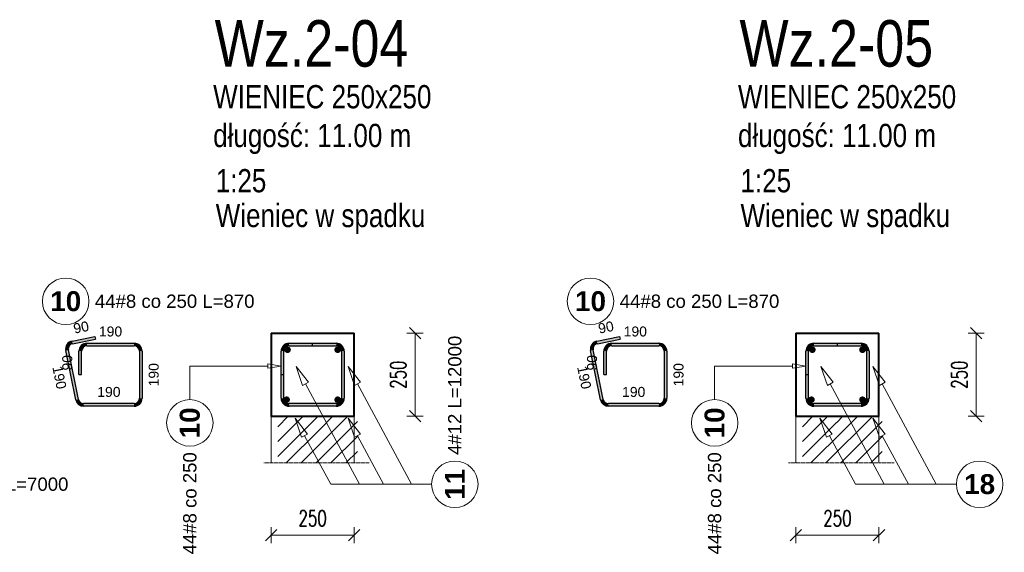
# Model space of a CAD drawing. Extents: x -1474 to 1682781, y -676111 to 75879.
# Tile 7 of 12: x 1671569 to 1674531, y -674091 to -672487. Entities that reach past the tile are written whole.
import ezdxf

# ---------------------------------------------------------------- set-up
doc = ezdxf.new("R2010")
doc.units = 0
doc.header["$LTSCALE"] = 10
doc.header["$MEASUREMENT"] = 0
doc.linetypes.add('HIDDEN', pattern=[0.375, 0.25, -0.125])
for name, color, linetype, lineweight in [('P-Linia1', 3, 'Continuous', 40), ('P-Linia3', 6, 'Continuous', 60), ('P-Linia4', 253, 'Continuous', 5), ('P-Przerywana', 13, 'HIDDEN', 9), ('P-Szraf', 251, 'Continuous', 5), ('P-Wymiar', 254, 'Continuous', 9), ('RCAD_deskowanie', 3, 'Continuous', 40)]:
    doc.layers.add(name, color=color, linetype=linetype, lineweight=lineweight)
for name, color, linetype in [('RCAD_kształt pręta', 7, 'Continuous'), ('RCAD_opis kształtu pręta', 7, 'Continuous'), ('RCAD_opis rozkładu', 7, 'Continuous'), ('RCAD_pręt wyrzucony', 130, 'Continuous'), ('RCAD_pręty punktowe', 7, 'Continuous')]:
    doc.layers.add(name, color=color, linetype=linetype)
doc.styles.add('ROMANS', font='romans.shx', dxfattribs={"width": 0.7})
doc.styles.add('SIMPLEX', font='arial.ttf', dxfattribs={"width": 0.8})
doc.styles.add('style1', font='arial.ttf')
doc.styles.add('style3', font='arialbd.ttf')
doc.dimstyles.new('A25', dxfattribs={"dimscale": 27, "dimtxt": 1.75, "dimasz": 0.05, "dimexe": 0, "dimexo": 0, "dimgap": 1, "dimtad": 1, "dimdec": 4, "dimrnd": 0.1, "dimdsep": 46, "dimtxsty": 'ROMANS', "dimblk": '[[[[[[[[', "dimcen": 2, "dimdle": 2, "dimse1": 1, "dimse2": 1, "dimclrd": 256, "dimclrt": 1, "dimadec": 0, "dimazin": 0, "dimtfac": 1, "dimtdec": 4, "dimtix": 1, "dimtmove": 2, "dimatfit": 3, "dimldrblk": '[[[[[[[[', "dimfxl": 0, "dimtvp": 0.6, "dimtolj": 1, "dimlwd": -1, "dimarcsym": 0})

# ---------------------------------------------------------------- blocks, each defined once
blk = doc.blocks.new('[[[[[[[[')
at = {"layer": 'P-Wymiar'}
for p, q in [((-12.7, -12.7), (12.7, 12.7)), ((0, 0), (-4.6, 0)), ((0, 18), (0, -18))]:
    blk.add_line(p, q, dxfattribs=at)
blk = doc.blocks.new('*D157')
at = {"layer": 'Defpoints', "color": 0, "transparency": 16777216}
for p in [(1672466, -673431.2), (1672758.3, -673431.2), (1672359.5, -673681.2)]:
    blk.add_point(p, dxfattribs=at)
at = {"layer": 'P-Wymiar', "transparency": 16777216}
blk.add_line((1672758.3, -673679.9), (1672758.3, -673432.6), dxfattribs=at)
at = {"layer": 'P-Wymiar', "transparency": 16777216, "xscale": 1.35, "yscale": 1.35, "zscale": 1.35}
for p, rotation in [((1672758.3, -673431.2), 90), ((1672758.3, -673681.2), 270)]:
    blk.add_blockref('[[[[[[[[', p, dxfattribs=dict(at, rotation=rotation))
at = {"layer": 'P-Wymiar', "color": 1, "transparency": 16777216, "insert": (1672707.6, -673556.2), "char_height": 47.25, "attachment_point": 5, "rotation": 90, "style": 'ROMANS'}
blk.add_mtext('\\A1;250', dxfattribs=at)
blk = doc.blocks.new('*D158')
at = {"layer": 'Defpoints', "color": 0, "transparency": 16777216}
for p in [(1672325.2, -673751.6), (1672575.2, -673751.6), (1672575.2, -674039.1)]:
    blk.add_point(p, dxfattribs=at)
at = {"layer": 'P-Wymiar', "transparency": 16777216}
blk.add_line((1672326.6, -674039.1), (1672573.9, -674039.1), dxfattribs=at)
at = {"layer": 'P-Wymiar', "transparency": 16777216, "xscale": 1.35, "yscale": 1.35, "zscale": 1.35, "rotation": 180}
blk.add_blockref('[[[[[[[[', (1672325.2, -674039.1), dxfattribs=at)
at = {"layer": 'P-Wymiar', "transparency": 16777216, "xscale": 1.35, "yscale": 1.35, "zscale": 1.35}
blk.add_blockref('[[[[[[[[', (1672575.2, -674039.1), dxfattribs=at)
at = {"layer": 'P-Wymiar', "color": 1, "transparency": 16777216, "insert": (1672450.2, -673988.4), "char_height": 47.25, "attachment_point": 5, "style": 'ROMANS'}
blk.add_mtext('\\A1;250', dxfattribs=at)
blk = doc.blocks.new('*D159')
at = {"layer": 'Defpoints', "color": 0, "transparency": 16777216}
for p in [(1674153.7, -673431.2), (1674446, -673431.2), (1674047.2, -673681.2)]:
    blk.add_point(p, dxfattribs=at)
at = {"layer": 'P-Wymiar', "transparency": 16777216}
blk.add_line((1674446, -673679.9), (1674446, -673432.6), dxfattribs=at)
at = {"layer": 'P-Wymiar', "transparency": 16777216, "xscale": 1.35, "yscale": 1.35, "zscale": 1.35}
for p, rotation in [((1674446, -673431.2), 90), ((1674446, -673681.2), 270)]:
    blk.add_blockref('[[[[[[[[', p, dxfattribs=dict(at, rotation=rotation))
at = {"layer": 'P-Wymiar', "color": 1, "transparency": 16777216, "insert": (1674395.4, -673556.2), "char_height": 47.25, "attachment_point": 5, "rotation": 90, "style": 'ROMANS'}
blk.add_mtext('\\A1;250', dxfattribs=at)
blk = doc.blocks.new('*D160')
at = {"layer": 'Defpoints', "color": 0, "transparency": 16777216}
for p in [(1673903.7, -673751.6), (1674153.7, -673751.6), (1674153.7, -674039.1)]:
    blk.add_point(p, dxfattribs=at)
at = {"layer": 'P-Wymiar', "transparency": 16777216}
blk.add_line((1673905.1, -674039.1), (1674152.4, -674039.1), dxfattribs=at)
at = {"layer": 'P-Wymiar', "transparency": 16777216, "xscale": 1.35, "yscale": 1.35, "zscale": 1.35, "rotation": 180}
blk.add_blockref('[[[[[[[[', (1673903.7, -674039.1), dxfattribs=at)
at = {"layer": 'P-Wymiar', "transparency": 16777216, "xscale": 1.35, "yscale": 1.35, "zscale": 1.35}
blk.add_blockref('[[[[[[[[', (1674153.7, -674039.1), dxfattribs=at)
at = {"layer": 'P-Wymiar', "color": 1, "transparency": 16777216, "insert": (1674028.7, -673988.4), "char_height": 47.25, "attachment_point": 5, "style": 'ROMANS'}
blk.add_mtext('\\A1;250', dxfattribs=at)

msp = doc.modelspace()

# ---------------------------------------------------------------- hatches: boundary and pattern name
at = {"layer": 'P-Szraf'}
h = msp.add_hatch(dxfattribs=at)
h.set_pattern_fill('ANSI31', color=256, scale=10)
h.set_pattern_definition([(45, (1101.763, -25221.298), (-22.4506403, 22.4506403), [])])
h.paths.add_polyline_path([(1672585.22769, -673681.21619), (1672428.51044, -673681.21619), (1672471.13041, -673721.98307), (1672576.25122, -673821.95338), (1672585.22769, -673821.95338)])
h.paths.add_polyline_path([(1672345.22769, -673681.21619), (1672345.22769, -673821.95338), (1672576.25122, -673821.95338), (1672471.13041, -673721.98307), (1672428.0897, -673681.21619)])
h = msp.add_hatch(dxfattribs=at)
h.set_pattern_fill('ANSI31', color=256, scale=10)
h.set_pattern_definition([(45, (2680.256, -25221.298), (-22.4506403, 22.4506403), [])])
h.paths.add_polyline_path([(1674163.71994, -673681.21619), (1674007.00269, -673681.21619), (1674049.62265, -673721.98307), (1674154.74347, -673821.95338), (1674163.71994, -673821.95338)])
h.paths.add_polyline_path([(1673923.71994, -673681.21619), (1673923.71994, -673821.95338), (1674154.74347, -673821.95338), (1674049.62265, -673721.98307), (1674006.58195, -673681.21619)])
at = {"layer": 'RCAD_kształt pręta'}
h = msp.add_hatch(color=4, dxfattribs=at)
edge = h.paths.add_edge_path(flags=0)
edge.add_line((1672379.22769, -673461.21619), (1672379.22769, -673469.21619))
edge.add_arc((1672379.22769, -673485.21619), 16, 90, 180)
edge.add_line((1672363.22769, -673485.21619), (1672355.22769, -673485.21619))
edge.add_arc((1672379.22769, -673485.21619), 24, 450, 540, ccw=False)
h = msp.add_hatch(color=4, dxfattribs=at)
edge = h.paths.add_edge_path(flags=0)
edge.add_line((1672379.22769, -673461.21619), (1672379.22769, -673469.21619))
edge.add_arc((1672379.22769, -673485.21619), 16, 90, 180)
edge.add_line((1672363.22769, -673485.21619), (1672355.22769, -673485.21619))
edge.add_arc((1672379.22769, -673485.21619), 24, 450, 540, ccw=False)
for points in [[(1672379.22769, -673469.21619), (1672379.22769, -673461.21619), (1672521.22769, -673461.21619), (1672521.22769, -673469.21619)], [(1672379.22769, -673469.21619), (1672379.22769, -673461.21619), (1672449.22769, -673461.21619), (1672449.22769, -673469.21619)], [(1673957.71994, -673469.21619), (1673957.71994, -673461.21619), (1674099.71994, -673461.21619), (1674099.71994, -673469.21619)], [(1673957.71994, -673469.21619), (1673957.71994, -673461.21619), (1674027.71994, -673461.21619), (1674027.71994, -673469.21619)], [(1672363.22769, -673555.21619), (1672355.22769, -673555.21619), (1672355.22769, -673485.21619), (1672363.22769, -673485.21619)], [(1672363.22769, -673627.21619), (1672355.22769, -673627.21619), (1672355.22769, -673485.21619), (1672363.22769, -673485.21619)], [(1672537.22769, -673485.21619), (1672545.22769, -673485.21619), (1672545.22769, -673627.21619), (1672537.22769, -673627.21619)], [(1673941.71994, -673555.21619), (1673933.71994, -673555.21619), (1673933.71994, -673485.21619), (1673941.71994, -673485.21619)], [(1673941.71994, -673627.21619), (1673933.71994, -673627.21619), (1673933.71994, -673485.21619), (1673941.71994, -673485.21619)], [(1674115.71994, -673485.21619), (1674123.71994, -673485.21619), (1674123.71994, -673627.21619), (1674115.71994, -673627.21619)], [(1672521.22769, -673643.21619), (1672521.22769, -673651.21619), (1672379.22769, -673651.21619), (1672379.22769, -673643.21619)], [(1674099.71994, -673643.21619), (1674099.71994, -673651.21619), (1673957.71994, -673651.21619), (1673957.71994, -673643.21619)]]:
    msp.add_hatch(color=4, dxfattribs=at).paths.add_polyline_path(points, flags=0)
h = msp.add_hatch(color=4, dxfattribs=at)
edge = h.paths.add_edge_path(flags=0)
edge.add_line((1672545.22769, -673485.21619), (1672537.22769, -673485.21619))
edge.add_arc((1672521.22769, -673485.21619), 16, 0, 90)
edge.add_line((1672521.22769, -673469.21619), (1672521.22769, -673461.21619))
edge.add_arc((1672521.22769, -673485.21619), 24, 360, 450, ccw=False)
h = msp.add_hatch(color=4, dxfattribs=at)
edge = h.paths.add_edge_path(flags=0)
edge.add_line((1673957.71994, -673461.21619), (1673957.71994, -673469.21619))
edge.add_arc((1673957.71994, -673485.21619), 16, 90, 180)
edge.add_line((1673941.71994, -673485.21619), (1673933.71994, -673485.21619))
edge.add_arc((1673957.71994, -673485.21619), 24, 450, 540, ccw=False)
h = msp.add_hatch(color=4, dxfattribs=at)
edge = h.paths.add_edge_path(flags=0)
edge.add_line((1673957.71994, -673461.21619), (1673957.71994, -673469.21619))
edge.add_arc((1673957.71994, -673485.21619), 16, 90, 180)
edge.add_line((1673941.71994, -673485.21619), (1673933.71994, -673485.21619))
edge.add_arc((1673957.71994, -673485.21619), 24, 450, 540, ccw=False)
h = msp.add_hatch(color=4, dxfattribs=at)
edge = h.paths.add_edge_path(flags=0)
edge.add_line((1674123.71994, -673485.21619), (1674115.71994, -673485.21619))
edge.add_arc((1674099.71994, -673485.21619), 16, 0, 90)
edge.add_line((1674099.71994, -673469.21619), (1674099.71994, -673461.21619))
edge.add_arc((1674099.71994, -673485.21619), 24, 360, 450, ccw=False)
h = msp.add_hatch(color=4, dxfattribs=at)
edge = h.paths.add_edge_path(flags=0)
edge.add_line((1672355.22769, -673627.21619), (1672363.22769, -673627.21619))
edge.add_arc((1672379.22769, -673627.21619), 16, 180, 270)
edge.add_line((1672379.22769, -673643.21619), (1672379.22769, -673651.21619))
edge.add_arc((1672379.22769, -673627.21619), 24, 540, 630, ccw=False)
h = msp.add_hatch(color=4, dxfattribs=at)
edge = h.paths.add_edge_path(flags=0)
edge.add_line((1672521.22769, -673651.21619), (1672521.22769, -673643.21619))
edge.add_arc((1672521.22769, -673627.21619), 16, -90, 0)
edge.add_line((1672537.22769, -673627.21619), (1672545.22769, -673627.21619))
edge.add_arc((1672521.22769, -673627.21619), 24, 270, 360, ccw=False)
h = msp.add_hatch(color=4, dxfattribs=at)
edge = h.paths.add_edge_path(flags=0)
edge.add_line((1673933.71994, -673627.21619), (1673941.71994, -673627.21619))
edge.add_arc((1673957.71994, -673627.21619), 16, 180, 270)
edge.add_line((1673957.71994, -673643.21619), (1673957.71994, -673651.21619))
edge.add_arc((1673957.71994, -673627.21619), 24, 540, 630, ccw=False)
h = msp.add_hatch(color=4, dxfattribs=at)
edge = h.paths.add_edge_path(flags=0)
edge.add_line((1674099.71994, -673651.21619), (1674099.71994, -673643.21619))
edge.add_arc((1674099.71994, -673627.21619), 16, -90, 0)
edge.add_line((1674115.71994, -673627.21619), (1674123.71994, -673627.21619))
edge.add_arc((1674099.71994, -673627.21619), 24, 270, 360, ccw=False)
at = {"layer": 'RCAD_pręt wyrzucony'}
for points in [[(1671728.1506, -673462.71394), (1671726.56125, -673454.8734), (1671795.16591, -673440.96655), (1671796.75526, -673448.80708)], [(1673306.64285, -673462.71394), (1673305.05349, -673454.8734), (1673373.65815, -673440.96655), (1673375.24751, -673448.80708)], [(1671745.81579, -673630.3949), (1671737.97526, -673631.98426), (1671707.80771, -673483.16307), (1671715.64824, -673481.57371)], [(1671771.3449, -673469.21619), (1671771.3449, -673461.21619), (1671913.3449, -673461.21619), (1671913.3449, -673469.21619)], [(1673324.30804, -673630.3949), (1673316.46751, -673631.98426), (1673286.29996, -673483.16307), (1673294.14049, -673481.57371)], [(1673349.83715, -673469.21619), (1673349.83715, -673461.21619), (1673491.83715, -673461.21619), (1673491.83715, -673469.21619)], [(1671755.3449, -673555.21619), (1671747.3449, -673555.21619), (1671747.3449, -673485.21619), (1671755.3449, -673485.21619)], [(1671929.3449, -673485.21619), (1671937.3449, -673485.21619), (1671937.3449, -673627.21619), (1671929.3449, -673627.21619)], [(1673333.83715, -673555.21619), (1673325.83715, -673555.21619), (1673325.83715, -673485.21619), (1673333.83715, -673485.21619)], [(1673507.83715, -673485.21619), (1673515.83715, -673485.21619), (1673515.83715, -673627.21619), (1673507.83715, -673627.21619)], [(1671913.3449, -673643.21619), (1671913.3449, -673651.21619), (1671761.49686, -673651.21619), (1671761.49686, -673643.21619)], [(1673491.83715, -673643.21619), (1673491.83715, -673651.21619), (1673339.98911, -673651.21619), (1673339.98911, -673643.21619)]]:
    msp.add_hatch(color=4, dxfattribs=at).paths.add_polyline_path(points, flags=0)
h = msp.add_hatch(color=4, dxfattribs=at)
edge = h.paths.add_edge_path(flags=0)
edge.add_line((1671726.56125, -673454.8734), (1671728.1506, -673462.71394))
edge.add_arc((1671731.32931, -673478.395), 16, -258.5408441, -168.5408441)
edge.add_line((1671715.64824, -673481.57371), (1671707.80771, -673483.16307))
edge.add_arc((1671731.32931, -673478.395), 24, 101.4591559, 191.4591559, ccw=False)
h = msp.add_hatch(color=4, dxfattribs=at)
edge = h.paths.add_edge_path(flags=0)
edge.add_line((1671771.3449, -673461.21619), (1671771.3449, -673469.21619))
edge.add_arc((1671771.3449, -673485.21619), 16, 90, 180)
edge.add_line((1671755.3449, -673485.21619), (1671747.3449, -673485.21619))
edge.add_arc((1671771.3449, -673485.21619), 24, 450, 540, ccw=False)
h = msp.add_hatch(color=4, dxfattribs=at)
edge = h.paths.add_edge_path(flags=0)
edge.add_line((1671937.3449, -673485.21619), (1671929.3449, -673485.21619))
edge.add_arc((1671913.3449, -673485.21619), 16, 0, 90)
edge.add_line((1671913.3449, -673469.21619), (1671913.3449, -673461.21619))
edge.add_arc((1671913.3449, -673485.21619), 24, 360, 450, ccw=False)
h = msp.add_hatch(color=4, dxfattribs=at)
edge = h.paths.add_edge_path(flags=0)
edge.add_line((1673305.05349, -673454.8734), (1673306.64285, -673462.71394))
edge.add_arc((1673309.82156, -673478.395), 16, -258.5408441, -168.5408441)
edge.add_line((1673294.14049, -673481.57371), (1673286.29996, -673483.16307))
edge.add_arc((1673309.82156, -673478.395), 24, 101.4591559, 191.4591559, ccw=False)
h = msp.add_hatch(color=4, dxfattribs=at)
edge = h.paths.add_edge_path(flags=0)
edge.add_line((1673349.83715, -673461.21619), (1673349.83715, -673469.21619))
edge.add_arc((1673349.83715, -673485.21619), 16, 90, 180)
edge.add_line((1673333.83715, -673485.21619), (1673325.83715, -673485.21619))
edge.add_arc((1673349.83715, -673485.21619), 24, 450, 540, ccw=False)
h = msp.add_hatch(color=4, dxfattribs=at)
edge = h.paths.add_edge_path(flags=0)
edge.add_line((1673515.83715, -673485.21619), (1673507.83715, -673485.21619))
edge.add_arc((1673491.83715, -673485.21619), 16, 0, 90)
edge.add_line((1673491.83715, -673469.21619), (1673491.83715, -673461.21619))
edge.add_arc((1673491.83715, -673485.21619), 24, 360, 450, ccw=False)
h = msp.add_hatch(color=4, dxfattribs=at)
edge = h.paths.add_edge_path(flags=0)
edge.add_line((1671737.97526, -673631.98426), (1671745.81579, -673630.3949))
edge.add_arc((1671761.49686, -673627.21619), 16, -168.5408441, -90)
edge.add_line((1671761.49686, -673643.21619), (1671761.49686, -673651.21619))
edge.add_arc((1671761.49686, -673627.21619), 24, 191.4591559, 270, ccw=False)
h = msp.add_hatch(color=4, dxfattribs=at)
edge = h.paths.add_edge_path(flags=0)
edge.add_line((1671913.3449, -673651.21619), (1671913.3449, -673643.21619))
edge.add_arc((1671913.3449, -673627.21619), 16, -90, 0)
edge.add_line((1671929.3449, -673627.21619), (1671937.3449, -673627.21619))
edge.add_arc((1671913.3449, -673627.21619), 24, 270, 360, ccw=False)
h = msp.add_hatch(color=4, dxfattribs=at)
edge = h.paths.add_edge_path(flags=0)
edge.add_line((1673316.46751, -673631.98426), (1673324.30804, -673630.3949))
edge.add_arc((1673339.98911, -673627.21619), 16, -168.5408441, -90)
edge.add_line((1673339.98911, -673643.21619), (1673339.98911, -673651.21619))
edge.add_arc((1673339.98911, -673627.21619), 24, 191.4591559, 270, ccw=False)
h = msp.add_hatch(color=4, dxfattribs=at)
edge = h.paths.add_edge_path(flags=0)
edge.add_line((1673491.83715, -673651.21619), (1673491.83715, -673643.21619))
edge.add_arc((1673491.83715, -673627.21619), 16, -90, 0)
edge.add_line((1673507.83715, -673627.21619), (1673515.83715, -673627.21619))
edge.add_arc((1673491.83715, -673627.21619), 24, 270, 360, ccw=False)
at = {"layer": 'RCAD_pręty punktowe'}
h = msp.add_hatch(color=1, dxfattribs=at)
edge = h.paths.add_edge_path(flags=0)
edge.add_arc((1672374.81585, -673480.97355), 10, 0, 360, ccw=False)
h = msp.add_hatch(color=1, dxfattribs=at)
edge = h.paths.add_edge_path(flags=0)
edge.add_arc((1672525.47033, -673480.97355), 10, 0, 360, ccw=False)
h = msp.add_hatch(color=1, dxfattribs=at)
edge = h.paths.add_edge_path(flags=0)
edge.add_arc((1673953.3081, -673480.97355), 10, 0, 360, ccw=False)
h = msp.add_hatch(color=1, dxfattribs=at)
edge = h.paths.add_edge_path(flags=0)
edge.add_arc((1674103.96258, -673480.97355), 10, 0, 360, ccw=False)
h = msp.add_hatch(color=1, dxfattribs=at)
edge = h.paths.add_edge_path(flags=0)
edge.add_arc((1672372.0025, -673631.45884), 10, 0, 360, ccw=False)
h = msp.add_hatch(color=1, dxfattribs=at)
edge = h.paths.add_edge_path(flags=0)
edge.add_arc((1672525.47033, -673631.45884), 10, 0, 360, ccw=False)
h = msp.add_hatch(color=1, dxfattribs=at)
edge = h.paths.add_edge_path(flags=0)
edge.add_arc((1673950.49475, -673631.45884), 10, 0, 360, ccw=False)
h = msp.add_hatch(color=1, dxfattribs=at)
edge = h.paths.add_edge_path(flags=0)
edge.add_arc((1674103.96258, -673631.45884), 10, 0, 360, ccw=False)

# ---------------------------------------------------------------- linework, layer by layer
at = {"layer": 'P-Linia1'}
for points in [[(1672325.22769, -673431.21619), (1672575.22769, -673431.21619)], [(1673903.71994, -673431.21619), (1674153.71994, -673431.21619)]]:
    msp.add_lwpolyline(points, dxfattribs=at)
at = {"layer": 'P-Linia4'}
for points in [[(1672325.22769, -673431.21619), (1672325.22769, -673431.21619)], [(1673903.71994, -673431.21619), (1673903.71994, -673431.21619)], [(1672325.22769, -673681.21619), (1672325.22769, -673821.95338)], [(1672325.22769, -673681.21619), (1672575.22769, -673681.21619)], [(1672575.22769, -673681.21619), (1672575.22769, -673821.95338)], [(1673903.71994, -673681.21619), (1673903.71994, -673821.95338)], [(1673903.71994, -673681.21619), (1674153.71994, -673681.21619)], [(1674153.71994, -673681.21619), (1674153.71994, -673821.95338)]]:
    msp.add_lwpolyline(points, dxfattribs=at)
at = {"layer": 'P-Przerywana'}
for points in [[(1672303.2297, -673821.95338), (1672620.81077, -673821.95338)], [(1673881.72194, -673821.95338), (1674199.30302, -673821.95338)]]:
    msp.add_lwpolyline(points, dxfattribs=at)
at = {"layer": 'RCAD_deskowanie'}
for points in [[(1672325.22769, -673431.21619), (1672325.22769, -673681.21619), (1672575.22769, -673681.21619), (1672575.22769, -673581.21619), (1672575.22769, -673431.21619)], [(1673903.71994, -673431.21619), (1673903.71994, -673681.21619), (1674153.71994, -673681.21619), (1674153.71994, -673581.21619), (1674153.71994, -673431.21619)]]:
    msp.add_lwpolyline(points, dxfattribs=at)
at = {"layer": 'RCAD_kształt pręta', "color": 4}
for p, q in [((1672379.22769, -673461.21619), (1672521.22769, -673461.21619)), ((1672379.22769, -673461.21619), (1672449.22769, -673461.21619)), ((1672379.22769, -673469.21619), (1672521.22769, -673469.21619)), ((1672379.22769, -673469.21619), (1672449.22769, -673469.21619)), ((1672449.22769, -673461.21619), (1672449.22769, -673469.21619)), ((1673957.71994, -673461.21619), (1674099.71994, -673461.21619)), ((1673957.71994, -673461.21619), (1674027.71994, -673461.21619)), ((1673957.71994, -673469.21619), (1674099.71994, -673469.21619)), ((1673957.71994, -673469.21619), (1674027.71994, -673469.21619)), ((1674027.71994, -673461.21619), (1674027.71994, -673469.21619)), ((1672355.22769, -673555.21619), (1672355.22769, -673485.21619)), ((1672355.22769, -673627.21619), (1672355.22769, -673485.21619)), ((1672363.22769, -673555.21619), (1672363.22769, -673485.21619)), ((1672363.22769, -673627.21619), (1672363.22769, -673485.21619)), ((1672537.22769, -673485.21619), (1672537.22769, -673627.21619)), ((1672545.22769, -673485.21619), (1672545.22769, -673627.21619)), ((1673933.71994, -673555.21619), (1673933.71994, -673485.21619)), ((1673933.71994, -673627.21619), (1673933.71994, -673485.21619)), ((1673941.71994, -673555.21619), (1673941.71994, -673485.21619)), ((1673941.71994, -673627.21619), (1673941.71994, -673485.21619)), ((1674115.71994, -673485.21619), (1674115.71994, -673627.21619)), ((1674123.71994, -673485.21619), (1674123.71994, -673627.21619)), ((1672355.22769, -673555.21619), (1672363.22769, -673555.21619)), ((1673933.71994, -673555.21619), (1673941.71994, -673555.21619)), ((1672521.22769, -673643.21619), (1672379.22769, -673643.21619)), ((1672521.22769, -673651.21619), (1672379.22769, -673651.21619)), ((1674099.71994, -673643.21619), (1673957.71994, -673643.21619)), ((1674099.71994, -673651.21619), (1673957.71994, -673651.21619))]:
    msp.add_line(p, q, dxfattribs=at)
for centre, radius, start, end in [((1672379.22769, -673485.21619), 24, 90, 180), ((1672379.22769, -673485.21619), 24, 90, 180), ((1672379.22769, -673485.21619), 16, 90, 180), ((1672379.22769, -673485.21619), 16, 90, 180), ((1672521.22769, -673485.21619), 24, 360, 90), ((1672521.22769, -673485.21619), 16, 360, 90), ((1673957.71994, -673485.21619), 24, 90, 180), ((1673957.71994, -673485.21619), 24, 90, 180), ((1673957.71994, -673485.21619), 16, 90, 180), ((1673957.71994, -673485.21619), 16, 90, 180), ((1674099.71994, -673485.21619), 24, 360, 90), ((1674099.71994, -673485.21619), 16, 360, 90), ((1672379.22769, -673627.21619), 24, 180, 270), ((1672379.22769, -673627.21619), 16, 180, 270), ((1672521.22769, -673627.21619), 16, 270, 360), ((1672521.22769, -673627.21619), 24, 270, 0), ((1673957.71994, -673627.21619), 24, 180, 270), ((1673957.71994, -673627.21619), 16, 180, 270), ((1674099.71994, -673627.21619), 16, 270, 0), ((1674099.71994, -673627.21619), 24, 270, 0)]:
    msp.add_arc(centre, radius, start, end, dxfattribs=at)
at = {"layer": 'RCAD_opis kształtu pręta', "color": 8, "lineweight": 0}
for p, q in [((1672080.9318, -673529.96773), (1672315.22769, -673529.96773)), ((1672080.9318, -673529.96773), (1672080.9318, -673631.28167)), ((1672315.22769, -673523.30106), (1672355.22769, -673529.96773)), ((1672315.22769, -673523.30106), (1672315.22769, -673536.6344)), ((1672355.22769, -673529.96773), (1672315.22769, -673536.6344)), ((1673659.42404, -673529.96773), (1673893.71994, -673529.96773)), ((1673659.42404, -673529.96773), (1673659.42404, -673631.28167)), ((1673893.71994, -673523.30106), (1673933.71994, -673529.96773)), ((1673893.71994, -673523.30106), (1673893.71994, -673536.6344)), ((1673933.71994, -673529.96773), (1673893.71994, -673536.6344))]:
    msp.add_line(p, q, dxfattribs=at)
for centre in [(1672080.9318, -673701.28167), (1673659.42404, -673701.28167)]:
    msp.add_circle(centre, 70, dxfattribs=at)
at = {"layer": 'RCAD_opis rozkładu', "color": 8, "lineweight": 0}
for p, q in [((1672419.98074, -673588.58353), (1672400.38845, -673530.99758)), ((1672400.38845, -673530.99758), (1672437.59823, -673579.11652)), ((1672576.29208, -673588.58353), (1672556.69979, -673530.99758)), ((1672556.69979, -673530.99758), (1672593.90956, -673579.11652)), ((1673998.47299, -673588.58353), (1673978.8807, -673530.99758)), ((1673978.8807, -673530.99758), (1674016.09048, -673579.11652)), ((1674154.78433, -673588.58353), (1674135.19204, -673530.99758)), ((1674135.19204, -673530.99758), (1674172.40181, -673579.11652)), ((1672419.98074, -673588.58353), (1672437.59823, -673579.11652)), ((1672591.17768, -673886.04376), (1672428.78949, -673583.85003)), ((1672576.29208, -673588.58353), (1672593.90956, -673579.11652)), ((1672747.48902, -673886.04376), (1672585.10082, -673583.85003)), ((1673998.47299, -673588.58353), (1674016.09048, -673579.11652)), ((1674169.66993, -673886.04376), (1674007.28173, -673583.85003)), ((1674154.78433, -673588.58353), (1674172.40181, -673579.11652)), ((1674325.98127, -673886.04376), (1674163.59307, -673583.85003)), ((1672417.1674, -673744.72567), (1672397.57511, -673687.13971)), ((1672397.57511, -673687.13971), (1672434.78488, -673735.25866)), ((1672576.29208, -673744.72567), (1672556.69979, -673687.13971)), ((1672556.69979, -673687.13971), (1672593.90956, -673735.25866)), ((1673995.65965, -673744.72567), (1673976.06736, -673687.13971)), ((1673976.06736, -673687.13971), (1674013.27713, -673735.25866)), ((1674154.78433, -673744.72567), (1674135.19204, -673687.13971)), ((1674135.19204, -673687.13971), (1674172.40181, -673735.25866)), ((1672417.1674, -673744.72567), (1672434.78488, -673735.25866)), ((1672504.45909, -673886.04376), (1672425.97614, -673739.99216)), ((1672576.29208, -673744.72567), (1672593.90956, -673735.25866)), ((1672663.58377, -673886.04376), (1672585.10082, -673739.99216)), ((1673995.65965, -673744.72567), (1674013.27713, -673735.25866)), ((1674082.95134, -673886.04376), (1674004.46839, -673739.99216)), ((1674154.78433, -673744.72567), (1674172.40181, -673735.25866)), ((1674242.07602, -673886.04376), (1674163.59307, -673739.99216)), ((1672504.45909, -673886.04376), (1672747.48902, -673886.04376)), ((1672747.48902, -673886.04376), (1672807.95772, -673886.04376)), ((1672807.95772, -673886.04376), (1672807.95772, -673886.04376)), ((1674082.95134, -673886.04376), (1674325.98127, -673886.04376)), ((1674325.98127, -673886.04376), (1674386.44997, -673886.04376)), ((1674386.44997, -673886.04376), (1674386.44997, -673886.04376))]:
    msp.add_line(p, q, dxfattribs=at)
for centre in [(1672877.95772, -673886.04376), (1674456.44997, -673886.04376)]:
    msp.add_circle(centre, 70, dxfattribs=at)
at = {"layer": 'RCAD_pręt wyrzucony', "color": 4}
for p, q in [((1671726.56125, -673454.8734), (1671795.16591, -673440.96655)), ((1671728.1506, -673462.71394), (1671796.75526, -673448.80708)), ((1671795.16591, -673440.96655), (1671796.75526, -673448.80708)), ((1673305.05349, -673454.8734), (1673373.65815, -673440.96655)), ((1673306.64285, -673462.71394), (1673375.24751, -673448.80708)), ((1673373.65815, -673440.96655), (1673375.24751, -673448.80708)), ((1671737.97526, -673631.98426), (1671707.80771, -673483.16307)), ((1671745.81579, -673630.3949), (1671715.64824, -673481.57371)), ((1671771.3449, -673461.21619), (1671913.3449, -673461.21619)), ((1671771.3449, -673469.21619), (1671913.3449, -673469.21619)), ((1673316.46751, -673631.98426), (1673286.29996, -673483.16307)), ((1673324.30804, -673630.3949), (1673294.14049, -673481.57371)), ((1673349.83715, -673461.21619), (1673491.83715, -673461.21619)), ((1673349.83715, -673469.21619), (1673491.83715, -673469.21619)), ((1671747.3449, -673555.21619), (1671747.3449, -673485.21619)), ((1671755.3449, -673555.21619), (1671755.3449, -673485.21619)), ((1671929.3449, -673485.21619), (1671929.3449, -673627.21619)), ((1671937.3449, -673485.21619), (1671937.3449, -673627.21619)), ((1673325.83715, -673555.21619), (1673325.83715, -673485.21619)), ((1673333.83715, -673555.21619), (1673333.83715, -673485.21619)), ((1673507.83715, -673485.21619), (1673507.83715, -673627.21619)), ((1673515.83715, -673485.21619), (1673515.83715, -673627.21619)), ((1671747.3449, -673555.21619), (1671755.3449, -673555.21619)), ((1673325.83715, -673555.21619), (1673333.83715, -673555.21619)), ((1671913.3449, -673643.21619), (1671761.49686, -673643.21619)), ((1671913.3449, -673651.21619), (1671761.49686, -673651.21619)), ((1673491.83715, -673643.21619), (1673339.98911, -673643.21619)), ((1673491.83715, -673651.21619), (1673339.98911, -673651.21619))]:
    msp.add_line(p, q, dxfattribs=at)
at = {"layer": 'RCAD_pręt wyrzucony', "color": 8, "lineweight": 0}
for centre in [(1671707.52272, -673335.21277), (1673286.01497, -673335.21277)]:
    msp.add_circle(centre, 70, dxfattribs=at)
at = {"layer": 'RCAD_pręt wyrzucony', "color": 4}
for centre, radius, start, end in [((1671731.32931, -673478.395), 24, 101.4591559, 191.4591559), ((1671731.32931, -673478.395), 16, 101.4591559, 191.4591559), ((1671771.3449, -673485.21619), 24, 90, 180), ((1671771.3449, -673485.21619), 16, 90, 180), ((1671913.3449, -673485.21619), 24, 0, 90), ((1671913.3449, -673485.21619), 16, 0, 90), ((1673309.82156, -673478.395), 24, 101.4591559, 191.4591559), ((1673309.82156, -673478.395), 16, 101.4591559, 191.4591559), ((1673349.83715, -673485.21619), 24, 90, 180), ((1673349.83715, -673485.21619), 16, 90, 180), ((1673491.83715, -673485.21619), 24, 0, 90), ((1673491.83715, -673485.21619), 16, 0, 90), ((1671761.49686, -673627.21619), 16, 191.4591559, 270), ((1671913.3449, -673627.21619), 16, 270, 0), ((1671913.3449, -673627.21619), 24, 270, 0), ((1673339.98911, -673627.21619), 16, 191.4591559, 270), ((1673491.83715, -673627.21619), 16, 270, 0), ((1673491.83715, -673627.21619), 24, 270, 0), ((1671761.49686, -673627.21619), 24, 191.4591559, 270), ((1673339.98911, -673627.21619), 24, 191.4591559, 270)]:
    msp.add_arc(centre, radius, start, end, dxfattribs=at)

# ---------------------------------------------------------------- texts
at = {"layer": 'P-Linia1', "color": 3, "linetype": 'Continuous', "char_height": 70, "width": 4155.9682635, "attachment_point": 4, "style": 'SIMPLEX'}
for insert in [(1672151.01679, -672788.00443), (1673729.50904, -672788.00443)]:
    msp.add_mtext('WIENIEC 250x250\\Pdługość: 11.00 m', dxfattribs=dict(at, insert=insert))
at = {"layer": 'P-Linia1', "color": 3, "linetype": 'Continuous', "char_height": 70, "attachment_point": 1, "style": 'SIMPLEX'}
for s, insert in [('1:25', (1672158.67101, -672937.02238)), ('1:25', (1673737.16326, -672937.02238)), ('Wieniec w spadku', (1672158.67101, -673041.75806)), ('Wieniec w spadku', (1673737.16326, -673041.75806))]:
    msp.add_mtext(s, dxfattribs=dict(at, insert=insert))
at = {"layer": 'P-Linia3', "color": 6, "linetype": 'Continuous', "char_height": 140, "attachment_point": 5, "style": 'SIMPLEX'}
for s, insert in [('{\\C256;Wz.2-04}', (1672446.86097, -672559.64596)), ('{\\C256;Wz.2-05}', (1674025.35321, -672559.64596))]:
    msp.add_mtext(s, dxfattribs=dict(at, insert=insert))
at = {"layer": 'RCAD_opis kształtu pręta', "color": 1, "attachment_point": 5, "rotation": 90}
for s, insert, char_height, style in [('10', (1672080.9318, -673701.28167), 60, 'style3'), ('10', (1673659.42404, -673701.28167), 60, 'style3'), ('44#8 co 250 ', (1672080.9318, -673943.39626), 40, 'style1'), ('44#8 co 250 ', (1673659.42404, -673943.39626), 40, 'style1')]:
    msp.add_mtext(s, dxfattribs=dict(at, insert=insert, char_height=char_height, style=style))
at = {"layer": 'RCAD_opis rozkładu', "color": 2, "insert": (1672877.95772, -673618.2675), "char_height": 40, "attachment_point": 5, "rotation": 90, "style": 'style1'}
msp.add_mtext('4#12 L=12000', dxfattribs=at)
at = {"layer": 'RCAD_opis rozkładu', "color": 2, "insert": (1671551.70285, -673886.04376), "char_height": 40, "attachment_point": 5, "style": 'style1'}
msp.add_mtext('4#12 L=7000', dxfattribs=at)
at = {"layer": 'RCAD_opis rozkładu', "color": 1, "insert": (1672877.95772, -673886.04376), "char_height": 60, "attachment_point": 5, "rotation": 90, "style": 'style3'}
msp.add_mtext('11', dxfattribs=at)
at = {"layer": 'RCAD_opis rozkładu', "color": 1, "insert": (1674456.44997, -673886.04376), "char_height": 60, "attachment_point": 5, "style": 'style3'}
msp.add_mtext('18', dxfattribs=at)
at = {"layer": 'RCAD_pręt wyrzucony', "color": 1, "attachment_point": 5}
for s, insert, char_height, style in [('10', (1671707.52272, -673335.21277), 60, 'style3'), ('10', (1673286.01497, -673335.21277), 60, 'style3'), ('190', (1671842.3449, -673426.21619), 30, 'style1'), ('190', (1673420.83715, -673426.21619), 30, 'style1'), ('190', (1671837.42088, -673608.21619), 30, 'style1'), ('190', (1673415.91313, -673608.21619), 30, 'style1')]:
    msp.add_mtext(s, dxfattribs=dict(at, insert=insert, char_height=char_height, style=style))
at = {"layer": 'RCAD_pręt wyrzucony', "color": 2, "char_height": 40, "attachment_point": 5, "style": 'style1'}
for insert in [(1672035.40812, -673335.21277), (1673613.90037, -673335.21277)]:
    msp.add_mtext('44#8 co 250 L=870', dxfattribs=dict(at, insert=insert))
at = {"layer": 'RCAD_pręt wyrzucony', "color": 1, "char_height": 30, "attachment_point": 5, "style": 'style1'}
for s, insert, rotation in [('90', (1671753.91015, -673413.61765), 11.4591559), ('90', (1673332.4024, -673413.61765), 11.4591559), ('90', (1671712.3449, -673520.21619), 90), ('90', (1673290.83715, -673520.21619), 90), ('190', (1671688.58916, -673564.52709), 281.4591559), ('190', (1671972.3449, -673556.21619), 90), ('190', (1673267.0814, -673564.52709), 281.4591559), ('190', (1673550.83715, -673556.21619), 90)]:
    msp.add_mtext(s, dxfattribs=dict(at, insert=insert, rotation=rotation))

# ---------------------------------------------------------------- dimensions: what is measured, and where the dimension line sits
at = {"layer": 'P-Wymiar'}
for base, p1, p2, picture, middle in [((1672758.26168, -673431.21619), (1672359.45395, -673681.21619), (1672465.95787, -673431.21619), '*D157', (1672707.63668, -673556.21619)), ((1674446.02375, -673431.21619), (1674047.21602, -673681.21619), (1674153.71994, -673431.21619), '*D159', (1674395.39875, -673556.21619))]:
    dim = msp.add_linear_dim(base=base, p1=p1, p2=p2, angle=90, dimstyle='A25', override={"dimfxl": 0.18, "dimfxlon": 1}, dxfattribs=at)
    dim.commit()
    dim.dimension.update_dxf_attribs({"geometry": picture, "text_midpoint": middle})
for base, p1, p2, picture, middle in [((1672575.22769, -674039.07421), (1672325.22769, -673751.58479), (1672575.22769, -673751.58479), '*D158', (1672450.22769, -673988.44921)), ((1674153.71994, -674039.07421), (1673903.71994, -673751.58479), (1674153.71994, -673751.58479), '*D160', (1674028.71994, -673988.44921))]:
    dim = msp.add_linear_dim(base=base, p1=p1, p2=p2, dimstyle='A25', override={"dimfxl": 0.18, "dimfxlon": 1}, dxfattribs=at)
    dim.commit()
    dim.dimension.update_dxf_attribs({"geometry": picture, "text_midpoint": middle})

doc.saveas('drawing.dxf')
